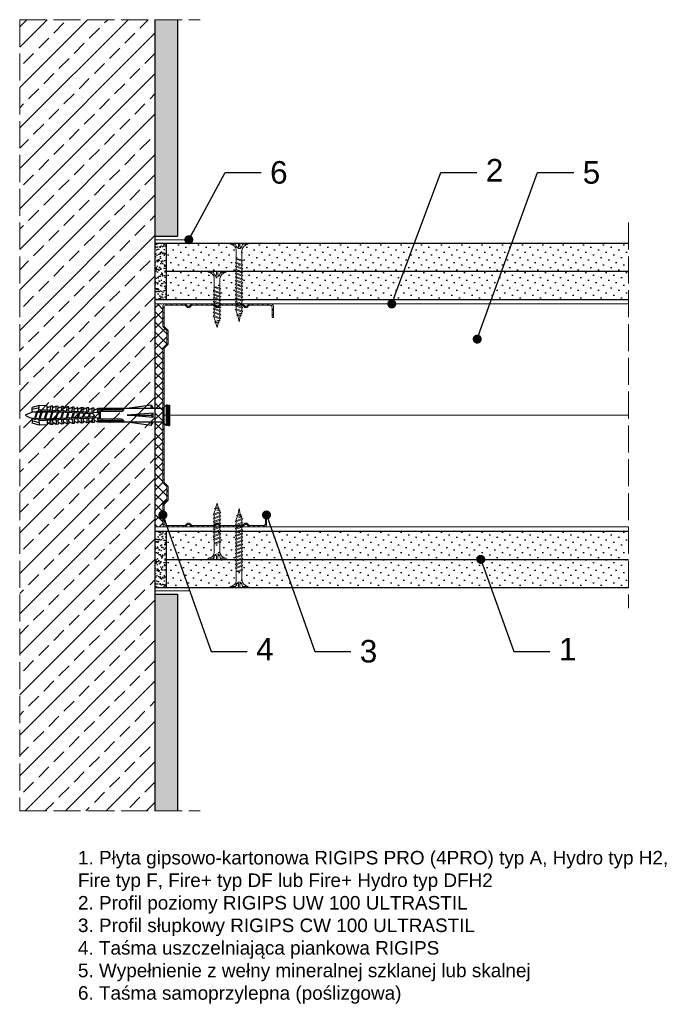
# Model space of a CAD drawing. Header units: millimetres. Extents: x 1525 to 2876, y 547 to 1600.
# Tile 3 of 5: x 2587 to 2876, y 550 to 987. Entities that reach past the tile are written whole.
import ezdxf
from ezdxf import colors
from ezdxf.entities.mleader import LeaderData, LeaderLine
from ezdxf.math import Vec2, Vec3

# ---------------------------------------------------------------- set-up
doc = ezdxf.new("R2010")
doc.units = ezdxf.units.MM
doc.linetypes.add('ACAD_ISO02W100', pattern=[15, 12, -3])
for name, color, linetype, lineweight in [('_ISOVER WELNA', 7, 'BATTING', 9), ('_RIGIPS AKCESORIA', 7, 'Continuous', 18), ('_RIGIPS G-K', 7, 'Continuous', 25), ('_RIGIPS PROFIL', 7, 'Continuous', 18), ('KRESKOWANIE', 7, 'Continuous', 9), ('OPISY', 7, 'Continuous', 9), ('PRZERYWANA', 7, 'ACAD_ISO02W100', 9)]:
    doc.layers.add(name, color=color, linetype=linetype, lineweight=lineweight)
doc.styles.get("Standard").update_dxf_attribs({"font": 'arial.ttf'})
doc.linetypes.add('BATTING', pattern='A,0.00254,-2.54,[134,ltypeshp.shx,S=2.54,R=0,X=-2.54,Y=0],-5.08,[134,ltypeshp.shx,S=2.54,R=180,X=2.54,Y=0],-2.54', length=10.16254)
pattern_1 = [(225, (361.4757, -227.8716), (1.122532, -3.367596), [0, -3.175])]
pattern_2 = [(225, (361.4757, -229.6716), (1.122532, -3.367596), [0, -3.175])]

# ---------------------------------------------------------------- blocks, each defined once
blk = doc.blocks.new('TN 25')
at = {"layer": '_RIGIPS AKCESORIA'}
for p, q in [((0, -0.84), (0, 7.16)), ((0, 7.16), (0.46, 7.16)), ((0.46, 4.78), (0, 4.78)), ((0.46, 7.16), (0.46, 4.78)), ((3.02, 4.46), (8.47, 4.46)), ((7.12, 4.46), (7.12, 3.18)), ((8.03, 2.01), (7.12, 4.46)), ((8.47, 4.46), (8.79, 5)), ((9.61, 1.51), (8.47, 4.46)), ((8.79, 5), (9.93, 2.01)), ((9, 4.46), (10.1, 4.46)), ((10.1, 4.46), (10.41, 5)), ((11.23, 1.51), (10.1, 4.46)), ((10.41, 5), (11.56, 2.01)), ((10.62, 4.46), (11.67, 4.46)), ((11.67, 4.46), (11.99, 5)), ((12.81, 1.51), (11.67, 4.46)), ((11.99, 5), (13.14, 2.01)), ((12.2, 4.46), (13.21, 4.46)), ((13.21, 4.46), (13.52, 5)), ((14.34, 1.51), (13.21, 4.46)), ((13.52, 5), (14.67, 2.01)), ((13.73, 4.46), (14.8, 4.46)), ((14.8, 4.46), (15.12, 5)), ((15.94, 1.51), (14.8, 4.46)), ((15.12, 5), (16.26, 2.01)), ((15.33, 4.46), (16.42, 4.46)), ((16.42, 4.46), (16.73, 5)), ((17.55, 1.51), (16.42, 4.46)), ((16.73, 5), (17.88, 2.01)), ((16.94, 4.46), (17.99, 4.46)), ((17.99, 4.46), (18.31, 5)), ((19.13, 1.51), (17.99, 4.46)), ((18.31, 5), (19.45, 2.01)), ((18.52, 4.46), (19.68, 4.46)), ((19.68, 4.46), (20, 5)), ((20.82, 1.51), (19.68, 4.46)), ((20, 5), (21.14, 2.01)), ((20.21, 4.46), (20.7, 4.46)), ((20.7, 4.46), (22.28, 3.98)), ((22.28, 3.98), (22.56, 4.37)), ((22.56, 4.37), (23.03, 2.71)), ((0, 3.5), (1.77, 3.5)), ((0, 2.83), (1.77, 2.83)), ((0.46, 1.64), (0, 1.64)), ((0.46, -0.84), (0.46, 1.64)), ((1.77, 3.5), (1.77, 4.2)), ((1.77, 2.83), (1.77, 2.18)), ((7.49, 2.01), (3.55, 2.01)), ((7.12, 3.18), (7.65, 1.53)), ((7.65, 1.53), (8.03, 2.01)), ((9.41, 2.01), (8.03, 2.01)), ((9.93, 2.01), (9.61, 1.51)), ((11.04, 2.01), (9.93, 2.01)), ((11.56, 2.01), (11.23, 1.51)), ((12.61, 2.01), (11.56, 2.01)), ((13.14, 2.01), (12.81, 1.51)), ((14.15, 2.01), (13.14, 2.01)), ((14.67, 2.01), (14.34, 1.51)), ((15.74, 2.01), (14.67, 2.01)), ((16.26, 2.01), (15.94, 1.51)), ((17.36, 2.01), (16.26, 2.01)), ((17.88, 2.01), (17.55, 1.51)), ((18.93, 2.01), (17.88, 2.01)), ((19.45, 2.01), (19.13, 1.51)), ((19.45, 2.01), (20.62, 2.01)), ((21.14, 2.01), (20.82, 1.51)), ((21.14, 2.01), (21.81, 2.12)), ((21.85, 1.83), (21.67, 3.28)), ((21.67, 3.28), (22.14, 2.4)), ((22.14, 2.4), (21.85, 1.83)), ((22.7, 2.36), (22.14, 2.4)), ((22.7, 2.36), (22.28, 3.98)), ((23.03, 2.71), (22.7, 2.36)), ((22.71, 3.85), (25, 3.24)), ((25, 3.24), (23.03, 2.71)), ((0, -0.84), (0.46, -0.84))]:
    blk.add_line(p, q, dxfattribs=at)
for centre, major_axis, ratio, start_param, end_param in [((3.09, 7.67), (0.17, 3.2), 0.826134, 1.773653, 3.180586), ((-0.04, 0.9), (0, 3.93), 0.848176, -0.720942, -0.151112), ((3.37, -1.57), (0.28, 3.57), 0.832181, 0.035984, 1.430787), ((-2.73, 15.91), (0, 14.76), 0.848176, 3.399396, 3.475072), ((0.59, 4.62), (0, 2.81), 0.848176, 3.475072, 3.862535), ((1.66, 3.18), (0, 0.895), 0.848176, -1.552777, -0.720942), ((1.66, 3.18), (0, 0.895), 0.848176, 3.862535, 4.730408)]:
    blk.add_ellipse(centre, major_axis=major_axis, ratio=ratio, start_param=start_param, end_param=end_param, dxfattribs=at)
blk = doc.blocks.new('CW 100 ULTRASTIL')
h = blk.add_hatch()
h.set_pattern_fill('ANSI31', color=256, scale=0.5, style=0)
h.paths.add_polyline_path([(179.46, 109.85, -0.198912), (179.6, 110.2), (181.11, 111.71, 0.198912), (181.26, 112.06), (181.26, 117.65, 0.198912), (181.11, 118), (179.6, 119.51, -0.198912), (179.46, 119.86), (179.46, 128.31, -0.414214), (180.26, 129.11), (188.58, 129.11, -0.198912), (188.93, 128.96), (189.64, 128.25, 0.198912), (189.99, 128.11), (190.58, 128.11, 0.198912), (190.93, 128.25), (191.64, 128.96, -0.198912), (191.99, 129.11), (201.28, 129.11, -0.198912), (201.63, 128.96), (202.34, 128.25, 0.198912), (202.69, 128.11), (203.28, 128.11, 0.198912), (203.63, 128.25), (204.34, 128.96, -0.198912), (204.69, 129.11), (213.98, 129.11, -0.198912), (214.33, 128.96), (215.04, 128.25, 0.198912), (215.39, 128.11), (215.98, 128.11, 0.198912), (216.33, 128.25), (217.04, 128.96, -0.198912), (217.39, 129.11), (226.56, 129.11, -0.414214), (227.36, 128.31), (227.36, 123.66), (227.91, 123.66), (227.91, 128.86, 0.414214), (227.11, 129.66), (217.39, 129.66, 0.198912), (217.04, 129.51), (216.33, 128.8, -0.198912), (215.98, 128.66), (215.39, 128.66, -0.198912), (215.04, 128.8), (214.33, 129.51, 0.198912), (213.98, 129.66), (204.69, 129.66, 0.198912), (204.34, 129.51), (203.63, 128.8, -0.198912), (203.28, 128.66), (202.69, 128.66, -0.198912), (202.34, 128.8), (201.63, 129.51, 0.198912), (201.28, 129.66), (191.99, 129.66, 0.198912), (191.64, 129.51), (190.93, 128.8, -0.198912), (190.58, 128.66), (189.99, 128.66, -0.198912), (189.64, 128.8), (188.93, 129.51, 0.198912), (188.58, 129.66), (179.71, 129.66, 0.414214), (178.91, 128.86), (178.91, 119.86, 0.198912), (179.05, 119.51), (180.56, 118, -0.198912), (180.71, 117.65), (180.71, 112.06, -0.198912), (180.56, 111.71), (179.05, 110.2, 0.198912), (178.91, 109.85), (178.91, 50.66, 0.198912), (179.05, 50.31), (180.56, 48.8, -0.198912), (180.71, 48.45), (180.71, 42.86, -0.198912), (180.56, 42.51), (179.05, 41, 0.198912), (178.91, 40.65), (178.91, 31.66, 0.414214), (179.71, 30.86), (188.58, 30.86, 0.198912), (188.93, 31), (189.64, 31.71, -0.198912), (189.99, 31.86), (190.58, 31.86, -0.198912), (190.93, 31.71), (191.64, 31, 0.198912), (191.99, 30.86), (201.28, 30.86, 0.198912), (201.63, 31), (202.34, 31.71, -0.198912), (202.69, 31.86), (203.28, 31.86, -0.198912), (203.63, 31.71), (204.34, 31, 0.198912), (204.69, 30.86), (213.98, 30.86, 0.198912), (214.33, 31), (215.04, 31.71, -0.198912), (215.39, 31.86), (215.98, 31.86, -0.198912), (216.33, 31.71), (217.04, 31, 0.198912), (217.39, 30.86), (224.11, 30.86, 0.414214), (224.91, 31.66), (224.91, 36.86), (224.36, 36.86), (224.36, 32.21, -0.414214), (223.56, 31.41), (217.39, 31.41, -0.198912), (217.04, 31.55), (216.33, 32.26, 0.198912), (215.98, 32.41), (215.39, 32.41, 0.198912), (215.04, 32.26), (214.33, 31.55, -0.198912), (213.98, 31.41), (204.69, 31.41, -0.198912), (204.34, 31.55), (203.63, 32.26, 0.198912), (203.28, 32.41), (202.69, 32.41, 0.198912), (202.34, 32.26), (201.63, 31.55, -0.198912), (201.28, 31.41), (191.99, 31.41, -0.198912), (191.64, 31.55), (190.93, 32.26, 0.198912), (190.58, 32.41), (189.99, 32.41, 0.198912), (189.64, 32.26), (188.93, 31.55, -0.198912), (188.58, 31.41), (180.26, 31.41, -0.414214), (179.46, 32.21), (179.46, 40.65, -0.198912), (179.6, 41), (181.11, 42.51, 0.198912), (181.26, 42.86), (181.26, 48.45, 0.198912), (181.11, 48.8), (179.6, 50.31, -0.198912), (179.46, 50.66)])
at = {"layer": '_RIGIPS PROFIL'}
for p, q in [((178.91, 128.86), (178.91, 119.86)), ((179.46, 128.31), (179.46, 119.86)), ((188.58, 129.66), (179.71, 129.66)), ((188.58, 129.11), (180.26, 129.11)), ((188.93, 129.51), (189.64, 128.8)), ((188.93, 128.96), (189.64, 128.25)), ((190.58, 128.66), (189.99, 128.66)), ((190.58, 128.11), (189.99, 128.11)), ((191.64, 129.51), (190.93, 128.8)), ((191.64, 128.96), (190.93, 128.25)), ((201.28, 129.66), (191.99, 129.66)), ((201.28, 129.11), (191.99, 129.11)), ((201.63, 129.51), (202.34, 128.8)), ((201.63, 128.96), (202.34, 128.25)), ((203.28, 128.66), (202.69, 128.66)), ((203.28, 128.11), (202.69, 128.11)), ((204.34, 129.51), (203.63, 128.8)), ((204.34, 128.96), (203.63, 128.25)), ((204.69, 129.66), (213.98, 129.66)), ((204.69, 129.11), (213.98, 129.11)), ((214.33, 129.51), (215.04, 128.8)), ((214.33, 128.96), (215.04, 128.25)), ((215.98, 128.66), (215.39, 128.66)), ((215.98, 128.11), (215.39, 128.11)), ((217.04, 129.51), (216.33, 128.8)), ((217.04, 128.96), (216.33, 128.25)), ((227.11, 129.66), (217.39, 129.66)), ((226.56, 129.11), (217.39, 129.11)), ((227.36, 123.66), (227.36, 128.31)), ((227.91, 123.66), (227.91, 128.86)), ((227.36, 123.66), (227.91, 123.66)), ((180.56, 118), (179.05, 119.51)), ((181.11, 118), (179.6, 119.51)), ((180.71, 117.65), (180.71, 112.06)), ((181.26, 117.65), (181.26, 112.06)), ((178.91, 109.85), (178.91, 50.66)), ((180.56, 111.71), (179.05, 110.2)), ((179.46, 109.85), (179.46, 50.66)), ((181.11, 111.71), (179.6, 110.2)), ((180.56, 48.8), (179.05, 50.31)), ((181.11, 48.8), (179.6, 50.31)), ((180.71, 42.86), (180.71, 48.45)), ((181.26, 42.86), (181.26, 48.45)), ((178.91, 31.66), (178.91, 40.65)), ((180.56, 42.51), (179.05, 41)), ((179.46, 32.21), (179.46, 40.65)), ((181.11, 42.51), (179.6, 41)), ((224.36, 36.86), (224.36, 32.21)), ((224.36, 36.86), (224.91, 36.86)), ((224.91, 36.86), (224.91, 31.66)), ((188.58, 30.86), (179.71, 30.86)), ((188.58, 31.41), (180.26, 31.41)), ((188.93, 31.55), (189.64, 32.26)), ((188.93, 31), (189.64, 31.71)), ((190.58, 32.41), (189.99, 32.41)), ((190.58, 31.86), (189.99, 31.86)), ((191.64, 31.55), (190.93, 32.26)), ((191.64, 31), (190.93, 31.71)), ((201.28, 31.41), (191.99, 31.41)), ((201.28, 30.86), (191.99, 30.86)), ((201.63, 31.55), (202.34, 32.26)), ((201.63, 31), (202.34, 31.71)), ((203.28, 32.41), (202.69, 32.41)), ((203.28, 31.86), (202.69, 31.86)), ((204.34, 31.55), (203.63, 32.26)), ((204.34, 31), (203.63, 31.71)), ((204.69, 31.41), (213.98, 31.41)), ((204.69, 30.86), (213.98, 30.86)), ((214.33, 31.55), (215.04, 32.26)), ((214.33, 31), (215.04, 31.71)), ((215.98, 32.41), (215.39, 32.41)), ((215.98, 31.86), (215.39, 31.86)), ((217.04, 31.55), (216.33, 32.26)), ((217.04, 31), (216.33, 31.71)), ((223.56, 31.41), (217.39, 31.41)), ((224.11, 30.86), (217.39, 30.86))]:
    blk.add_line(p, q, dxfattribs=at)
for centre, radius, start, end in [((179.71, 128.86), 0.8, 90, 180), ((180.26, 128.31), 0.8, 90, 180), ((188.58, 129.16), 0.5, 45, 90), ((188.58, 128.61), 0.5, 45, 90), ((189.99, 129.16), 0.5, 225, 270), ((189.99, 128.61), 0.5, 225, 270), ((190.58, 129.16), 0.5, 270, 315), ((190.58, 128.61), 0.5, 270, 315), ((191.99, 129.16), 0.5, 90, 135), ((191.99, 128.61), 0.5, 90, 135), ((201.28, 129.16), 0.5, 45, 90), ((201.28, 128.61), 0.5, 45, 90), ((202.69, 129.16), 0.5, 225, 270), ((202.69, 128.61), 0.5, 225, 270), ((203.28, 129.16), 0.5, 270, 315), ((203.28, 128.61), 0.5, 270, 315), ((204.69, 129.16), 0.5, 90, 135), ((204.69, 128.61), 0.5, 90, 135), ((213.98, 129.16), 0.5, 45, 90), ((213.98, 128.61), 0.5, 45, 90), ((215.39, 129.16), 0.5, 225, 270), ((215.39, 128.61), 0.5, 225, 270), ((215.98, 129.16), 0.5, 270, 315), ((215.98, 128.61), 0.5, 270, 315), ((217.39, 129.16), 0.5, 90, 135), ((217.39, 128.61), 0.5, 90, 135), ((226.56, 128.31), 0.8, 0, 90), ((227.11, 128.86), 0.8, 0, 90), ((179.41, 119.86), 0.5, 180, 225), ((179.96, 119.86), 0.5, 180, 225), ((180.21, 117.65), 0.5, 0, 45), ((180.76, 117.65), 0.5, 0, 45), ((179.41, 109.85), 0.5, 135, 180), ((179.96, 109.85), 0.5, 135, 180), ((180.21, 112.06), 0.5, 315, 0), ((180.76, 112.06), 0.5, 315, 0), ((179.41, 50.66), 0.5, 180, 225), ((179.96, 50.66), 0.5, 180, 225), ((180.21, 48.45), 0.5, 0, 45), ((180.76, 48.45), 0.5, 0, 45), ((179.41, 40.65), 0.5, 135, 180), ((179.96, 40.65), 0.5, 135, 180), ((180.21, 42.86), 0.5, 315, 0), ((180.76, 42.86), 0.5, 315, 0), ((179.71, 31.66), 0.8, 180, 270), ((180.26, 32.21), 0.8, 180, 270), ((188.58, 31.91), 0.5, 270, 315), ((188.58, 31.36), 0.5, 270, 315), ((189.99, 31.91), 0.5, 90, 135), ((189.99, 31.36), 0.5, 90, 135), ((190.58, 31.91), 0.5, 45, 90), ((190.58, 31.36), 0.5, 45, 90), ((191.99, 31.91), 0.5, 225, 270), ((191.99, 31.36), 0.5, 225, 270), ((201.28, 31.91), 0.5, 270, 315), ((201.28, 31.36), 0.5, 270, 315), ((202.69, 31.91), 0.5, 90, 135), ((202.69, 31.36), 0.5, 90, 135), ((203.28, 31.91), 0.5, 45, 90), ((203.28, 31.36), 0.5, 45, 90), ((204.69, 31.91), 0.5, 225, 270), ((204.69, 31.36), 0.5, 225, 270), ((213.98, 31.91), 0.5, 270, 315), ((213.98, 31.36), 0.5, 270, 315), ((215.39, 31.91), 0.5, 90, 135), ((215.39, 31.36), 0.5, 90, 135), ((215.98, 31.91), 0.5, 45, 90), ((215.98, 31.36), 0.5, 45, 90), ((217.39, 31.91), 0.5, 225, 270), ((217.39, 31.36), 0.5, 225, 270), ((223.56, 32.21), 0.8, 270, 0), ((224.11, 31.66), 0.8, 270, 0)]:
    blk.add_arc(centre, radius, start, end, dxfattribs=at)
blk = doc.blocks.new('TN 35')
at = {"layer": '_RIGIPS AKCESORIA'}
for p, q in [((0, -0.84), (0, 7.16)), ((0, 7.16), (0.46, 7.16)), ((0.46, 4.78), (0, 4.78)), ((0.46, 7.16), (0.46, 4.78)), ((3.02, 4.46), (8.47, 4.46)), ((7.12, 4.46), (7.12, 3.18)), ((8.03, 2.01), (7.12, 4.46)), ((8.47, 4.46), (8.79, 5)), ((9.61, 1.51), (8.47, 4.46)), ((8.79, 5), (9.93, 2.01)), ((9, 4.46), (10.1, 4.46)), ((10.1, 4.46), (10.41, 5)), ((11.23, 1.51), (10.1, 4.46)), ((10.41, 5), (11.56, 2.01)), ((10.62, 4.46), (11.67, 4.46)), ((11.67, 4.46), (11.99, 5)), ((12.81, 1.51), (11.67, 4.46)), ((11.99, 5), (13.14, 2.01)), ((12.2, 4.46), (13.21, 4.46)), ((13.21, 4.46), (13.52, 5)), ((14.34, 1.51), (13.21, 4.46)), ((13.52, 5), (14.67, 2.01)), ((13.73, 4.46), (14.8, 4.46)), ((14.8, 4.46), (15.12, 5)), ((15.94, 1.51), (14.8, 4.46)), ((15.12, 5), (16.26, 2.01)), ((15.33, 4.46), (16.42, 4.46)), ((16.42, 4.46), (16.73, 5)), ((17.55, 1.51), (16.42, 4.46)), ((16.73, 5), (17.88, 2.01)), ((16.94, 4.46), (17.99, 4.46)), ((17.99, 4.46), (18.31, 5)), ((19.13, 1.51), (17.99, 4.46)), ((18.31, 5), (19.45, 2.01)), ((18.52, 4.46), (19.57, 4.46)), ((19.57, 4.46), (19.88, 5)), ((20.7, 1.51), (19.57, 4.46)), ((19.88, 5), (21.03, 2.01)), ((20.09, 4.46), (21.14, 4.46)), ((21.14, 4.46), (21.46, 5)), ((22.28, 1.51), (21.14, 4.46)), ((21.46, 5), (22.6, 2.01)), ((21.67, 4.46), (22.72, 4.46)), ((22.72, 4.46), (23.03, 5)), ((23.85, 1.51), (22.72, 4.46)), ((23.03, 5), (24.18, 2.01)), ((23.24, 4.46), (24.29, 4.46)), ((24.29, 4.46), (24.61, 5)), ((25.43, 1.51), (24.29, 4.46)), ((24.61, 5), (25.75, 2.01)), ((24.81, 4.46), (25.87, 4.46)), ((25.87, 4.46), (26.18, 5)), ((27, 1.51), (25.87, 4.46)), ((26.18, 5), (27.33, 2.01)), ((26.39, 4.46), (27.44, 4.46)), ((27.44, 4.46), (27.76, 5)), ((28.58, 1.51), (27.44, 4.46)), ((27.76, 5), (28.9, 2.01)), ((27.96, 4.46), (29.13, 4.46)), ((29.13, 4.46), (29.45, 5)), ((30.27, 1.51), (29.13, 4.46)), ((29.45, 5), (30.59, 2.01)), ((29.65, 4.46), (30.15, 4.46)), ((30.15, 4.46), (31.73, 3.98)), ((31.73, 3.98), (32.01, 4.37)), ((32.01, 4.37), (32.48, 2.71)), ((0, 3.5), (1.77, 3.5)), ((0, 2.83), (1.77, 2.83)), ((0.46, 1.64), (0, 1.64)), ((0.46, -0.84), (0.46, 1.64)), ((1.77, 3.5), (1.77, 4.2)), ((1.77, 2.83), (1.77, 2.18)), ((7.49, 2.01), (3.55, 2.01)), ((7.12, 3.18), (7.65, 1.53)), ((7.65, 1.53), (8.03, 2.01)), ((9.41, 2.01), (8.03, 2.01)), ((9.93, 2.01), (9.61, 1.51)), ((11.04, 2.01), (9.93, 2.01)), ((11.56, 2.01), (11.23, 1.51)), ((12.61, 2.01), (11.56, 2.01)), ((13.14, 2.01), (12.81, 1.51)), ((14.15, 2.01), (13.14, 2.01)), ((14.67, 2.01), (14.34, 1.51)), ((15.74, 2.01), (14.67, 2.01)), ((16.26, 2.01), (15.94, 1.51)), ((17.36, 2.01), (16.26, 2.01)), ((17.88, 2.01), (17.55, 1.51)), ((18.93, 2.01), (17.84, 2.01)), ((19.45, 2.01), (19.13, 1.51)), ((20.51, 2.01), (19.41, 2.01)), ((21.03, 2.01), (20.7, 1.51)), ((22.08, 2.01), (20.99, 2.01)), ((22.6, 2.01), (22.28, 1.51)), ((23.66, 2.01), (22.56, 2.01)), ((24.18, 2.01), (23.85, 1.51)), ((25.23, 2.01), (24.14, 2.01)), ((25.75, 2.01), (25.43, 1.51)), ((26.81, 2.01), (25.71, 2.01)), ((27.33, 2.01), (27, 1.51)), ((28.38, 2.01), (27.33, 2.01)), ((28.9, 2.01), (28.58, 1.51)), ((28.9, 2.01), (30.07, 2.01)), ((30.59, 2.01), (30.27, 1.51)), ((30.59, 2.01), (31.26, 2.12)), ((31.3, 1.83), (31.12, 3.28)), ((31.12, 3.28), (31.59, 2.4)), ((31.59, 2.4), (31.3, 1.83)), ((32.15, 2.36), (31.59, 2.4)), ((32.15, 2.36), (31.73, 3.98)), ((32.48, 2.71), (32.15, 2.36)), ((32.16, 3.85), (35, 3.24)), ((35, 3.24), (32.48, 2.71)), ((0, -0.84), (0.46, -0.84))]:
    blk.add_line(p, q, dxfattribs=at)
for centre, major_axis, ratio, start_param, end_param in [((3.09, 7.67), (0.17, 3.2), 0.826134, 1.773653, 3.180586), ((-0.04, 0.9), (0, 3.93), 0.848176, -0.720942, -0.151112), ((3.37, -1.57), (0.28, 3.57), 0.832181, 0.035984, 1.430787), ((-2.73, 15.91), (0, 14.76), 0.848176, 3.399396, 3.475072), ((0.59, 4.62), (0, 2.81), 0.848176, 3.475072, 3.862535), ((1.66, 3.18), (0, 0.895), 0.848176, -1.552777, -0.720942), ((1.66, 3.18), (0, 0.895), 0.848176, 3.862535, 4.730408)]:
    blk.add_ellipse(centre, major_axis=major_axis, ratio=ratio, start_param=start_param, end_param=end_param, dxfattribs=at)
blk = doc.blocks.new('kolek rozprezny komplet 60')
for p, q in [((390.66, 217.01), (390.76, 218.91)), ((393.75, 218.75), (390.71, 217.96)), ((393.81, 219.85), (390.76, 218.91)), ((393.68, 217.35), (393.81, 219.85)), ((397.41, 219.66), (393.81, 219.85)), ((397.31, 217.76), (397.41, 219.66)), ((399, 219.58), (397.82, 218.98)), ((398.9, 217.68), (399, 219.58)), ((399.8, 219.54), (399, 219.58)), ((399.7, 217.64), (399.8, 219.54)), ((401.4, 219.45), (400.22, 218.85)), ((401.3, 217.56), (401.4, 219.45)), ((402.2, 219.41), (401.4, 219.45)), ((402.1, 217.51), (402.2, 219.41)), ((403.8, 219.33), (402.61, 218.72)), ((403.7, 217.43), (403.8, 219.33)), ((404.6, 219.29), (403.8, 219.33)), ((404.5, 217.39), (404.6, 219.29)), ((406.19, 219.2), (405.01, 218.6)), ((406.09, 217.3), (406.19, 219.2)), ((406.99, 219.16), (406.19, 219.2)), ((406.89, 217.26), (406.99, 219.16)), ((408.59, 219.08), (407.41, 218.47)), ((408.49, 217.18), (408.59, 219.08)), ((409.39, 219.03), (408.59, 219.08)), ((409.29, 217.14), (409.39, 219.03)), ((410.99, 218.95), (409.8, 218.35)), ((410.89, 217.05), (410.99, 218.95)), ((412.59, 218.87), (411.4, 218.26)), ((412.49, 216.97), (412.59, 218.87)), ((413.38, 218.82), (412.59, 218.87)), ((413.28, 216.93), (413.38, 218.82)), ((414.98, 218.74), (413.8, 218.14)), ((414.88, 216.84), (414.98, 218.74)), ((415.78, 218.7), (414.98, 218.74)), ((415.68, 216.8), (415.78, 218.7)), ((417.38, 218.62), (416.2, 218.01)), ((417.28, 216.72), (417.38, 218.62)), ((418.18, 218.57), (417.38, 218.62)), ((418.08, 216.68), (418.18, 218.57)), ((419.78, 218.49), (418.59, 217.89)), ((419.68, 216.59), (419.78, 218.49)), ((448.67, 218.45), (419.77, 218.45)), ((443.47, 219.95), (432.8, 218.45)), ((443.47, 218.45), (443.47, 219.95)), ((443.47, 219.95), (444.34, 218.45)), ((450.17, 219.95), (448.67, 218.45)), ((448.67, 218.45), (448.67, 212.45)), ((450.17, 219.95), (450.17, 210.95)), ((450.67, 219.95), (450.17, 219.95)), ((450.67, 219.95), (450.67, 210.95)), ((450.67, 219.35), (451.17, 219.95)), ((451.17, 219.95), (451.67, 219.95)), ((451.17, 219.95), (451.17, 210.95)), ((451.67, 219.95), (451.67, 210.95)), ((393.15, 216.88), (390.66, 217.01)), ((391.67, 216.95), (392.67, 216.95)), ((392.67, 216.95), (391.67, 213.95)), ((392.67, 216.95), (392.07, 213.95)), ((393.07, 216.95), (392.07, 213.95)), ((392.67, 216.95), (393.04, 217.45)), ((393.07, 216.95), (393.04, 217.45)), ((393.07, 216.95), (394.67, 216.95)), ((394.67, 216.95), (393.67, 213.95)), ((417.38, 216.11), (393.68, 217.35)), ((417.38, 214.79), (393.68, 213.55)), ((420.47, 216.55), (393.71, 217.95)), ((420.47, 214.35), (393.71, 212.95)), ((394.67, 216.95), (394.07, 213.95)), ((395.07, 216.95), (394.07, 213.95)), ((394.67, 216.95), (394.92, 217.29)), ((395.07, 216.95), (395.05, 217.28)), ((395.07, 216.95), (397.07, 216.95)), ((397.07, 216.95), (396.07, 213.95)), ((397.07, 216.95), (396.47, 213.95)), ((397.47, 216.95), (396.47, 213.95)), ((397.07, 216.95), (397.23, 217.17)), ((397.47, 216.95), (397.46, 217.16)), ((397.47, 216.95), (399.47, 216.95)), ((397.67, 217.14), (397.71, 217.74)), ((398.47, 217.1), (398.5, 217.7)), ((399.47, 216.95), (398.47, 213.95)), ((399.47, 216.95), (398.87, 213.95)), ((399.87, 216.95), (398.87, 213.95)), ((399.47, 216.95), (399.55, 217.05)), ((399.87, 216.95), (399.87, 217.03)), ((399.87, 216.95), (401.38, 216.95)), ((400.07, 217.02), (400.1, 217.62)), ((400.87, 216.98), (400.9, 217.58)), ((401.87, 216.92), (400.87, 213.95)), ((401.87, 216.92), (401.27, 213.95)), ((402.26, 216.9), (401.27, 213.95)), ((402.47, 216.89), (402.5, 217.49)), ((403.27, 216.85), (403.3, 217.45)), ((403.27, 214.05), (403.3, 213.45)), ((404.22, 216.8), (403.31, 214.05)), ((404.24, 216.8), (403.7, 214.07)), ((404.62, 216.78), (403.72, 214.07)), ((404.86, 216.77), (404.9, 217.37)), ((404.86, 214.13), (404.9, 213.53)), ((405.66, 216.73), (405.69, 217.32)), ((405.66, 214.17), (405.69, 213.58)), ((406.58, 216.68), (405.75, 214.18)), ((406.62, 216.68), (406.12, 214.2)), ((406.98, 216.66), (406.16, 214.2)), ((407.26, 216.64), (407.29, 217.24)), ((407.26, 214.26), (407.29, 213.66)), ((408.06, 216.6), (408.09, 217.2)), ((408.06, 214.3), (408.09, 213.7)), ((408.94, 216.55), (408.19, 214.31)), ((408.99, 216.55), (408.55, 214.33)), ((409.34, 216.53), (408.6, 214.33)), ((409.66, 216.52), (409.69, 217.12)), ((409.66, 214.38), (409.69, 213.79)), ((410.46, 216.47), (410.49, 217.07)), ((410.46, 214.43), (410.49, 213.83)), ((411.3, 216.43), (410.64, 214.44)), ((411.37, 216.43), (410.98, 214.45)), ((411.69, 216.41), (411.04, 214.46)), ((412.05, 216.39), (412.09, 216.99)), ((412.05, 214.51), (412.09, 213.91)), ((412.85, 216.35), (412.89, 216.95)), ((412.85, 214.55), (412.89, 213.95)), ((413.66, 216.31), (413.08, 214.56)), ((413.75, 216.3), (413.4, 214.58)), ((414.05, 216.29), (413.49, 214.58)), ((414.45, 216.27), (414.48, 216.86)), ((414.45, 214.64), (414.48, 214.04)), ((414.88, 214.06), (414.98, 212.16)), ((415.25, 216.22), (415.28, 216.82)), ((415.25, 214.68), (415.28, 214.08)), ((416.02, 216.18), (415.52, 214.69)), ((415.68, 214.1), (415.78, 212.2)), ((416.12, 216.18), (415.83, 214.71)), ((416.41, 216.16), (415.93, 214.71)), ((417.28, 214.18), (417.38, 212.29)), ((418.22, 215.58), (418.01, 214.95)), ((418.08, 214.22), (418.18, 212.33)), ((419.68, 214.31), (419.78, 212.41)), ((430.17, 217.15), (419.71, 217.15)), ((431.37, 217.95), (419.75, 217.95)), ((420.47, 217.15), (420.47, 213.75)), ((420.67, 217.15), (420.67, 213.75)), ((420.87, 217.15), (420.87, 213.75)), ((444.34, 216.37), (432.8, 215.45)), ((432.8, 215.45), (443.47, 215.45)), ((444.34, 214.53), (432.8, 215.45)), ((444.34, 216.37), (443.47, 215.45)), ((444.34, 214.53), (443.47, 215.45)), ((444.34, 214.53), (444.34, 216.37)), ((448.67, 216.95), (448.67, 213.95)), ((393.15, 214.02), (390.66, 213.89)), ((390.66, 213.89), (390.76, 211.99)), ((393.75, 212.15), (390.71, 212.94)), ((393.81, 211.05), (390.76, 211.99)), ((391.67, 213.95), (391.71, 213.45)), ((391.71, 213.45), (392.07, 213.95)), ((392.07, 213.95), (393.67, 213.95)), ((393.67, 213.95), (393.7, 213.55)), ((393.68, 213.55), (393.81, 211.05)), ((393.78, 213.55), (394.07, 213.95)), ((397.41, 211.24), (393.81, 211.05)), ((394.07, 213.95), (396.07, 213.95)), ((396.07, 213.95), (396.09, 213.67)), ((396.28, 213.68), (396.47, 213.95)), ((396.47, 213.95), (398.47, 213.95)), ((397.31, 213.14), (397.41, 211.24)), ((397.67, 213.76), (397.71, 213.16)), ((399, 211.32), (397.82, 211.93)), ((398.47, 213.95), (398.48, 213.8)), ((398.47, 213.8), (398.5, 213.2)), ((398.77, 213.81), (398.87, 213.95)), ((398.87, 213.95), (400.87, 213.95)), ((398.9, 213.22), (399, 211.32)), ((399.8, 211.36), (399, 211.32)), ((399.7, 213.26), (399.8, 211.36)), ((400.07, 213.88), (400.1, 213.28)), ((401.4, 211.45), (400.22, 212.05)), ((400.87, 213.95), (400.88, 213.92)), ((400.87, 213.92), (400.9, 213.32)), ((401.27, 213.95), (401.38, 213.95)), ((401.27, 213.94), (401.27, 213.95)), ((401.3, 213.35), (401.4, 211.45)), ((402.2, 211.49), (401.4, 211.45)), ((402.1, 213.39), (402.2, 211.49)), ((402.47, 214.01), (402.5, 213.41)), ((403.8, 211.57), (402.61, 212.18)), ((403.7, 213.47), (403.8, 211.57)), ((404.6, 211.62), (403.8, 211.57)), ((404.5, 213.51), (404.6, 211.62)), ((406.19, 211.7), (405.01, 212.3)), ((406.09, 213.6), (406.19, 211.7)), ((406.99, 211.74), (406.19, 211.7)), ((406.89, 213.64), (406.99, 211.74)), ((408.59, 211.82), (407.41, 212.43)), ((408.49, 213.72), (408.59, 211.82)), ((409.39, 211.87), (408.59, 211.82)), ((409.29, 213.76), (409.39, 211.87)), ((410.99, 211.95), (409.8, 212.55)), ((410.89, 213.85), (410.99, 211.95)), ((412.59, 212.03), (411.4, 212.64)), ((412.49, 213.93), (412.59, 212.03)), ((413.38, 212.08), (412.59, 212.03)), ((413.28, 213.97), (413.38, 212.08)), ((414.98, 212.16), (413.8, 212.76)), ((415.78, 212.2), (414.98, 212.16)), ((417.38, 212.29), (416.2, 212.89)), ((418.18, 212.33), (417.38, 212.29)), ((419.78, 212.41), (418.59, 213.01)), ((430.17, 213.75), (419.71, 213.75)), ((431.37, 212.95), (419.75, 212.95)), ((448.67, 212.45), (419.77, 212.45)), ((443.47, 210.95), (432.8, 212.45)), ((443.47, 212.45), (443.47, 210.95)), ((443.47, 210.95), (444.34, 212.45)), ((450.17, 210.95), (448.67, 212.45)), ((450.67, 210.95), (450.17, 210.95)), ((450.67, 211.55), (451.17, 210.95)), ((451.17, 210.95), (451.67, 210.95))]:
    blk.add_line(p, q)
for centre, radius, start, end in [((397.68, 219.24), 0.3, 177, 297), ((400.08, 219.12), 0.3, 177, 297), ((402.48, 218.99), 0.3, 177, 297), ((404.87, 218.87), 0.3, 177, 297), ((407.27, 218.74), 0.3, 177, 297), ((409.67, 218.61), 0.3, 177, 297), ((411.27, 218.53), 0.3, 177, 297), ((413.66, 218.41), 0.3, 177, 297), ((430.17, 218.45), 1.3, 270, 0), ((393.41, 206.24), 10.85, 99.2038, 121.9083), ((393.41, 224.66), 10.85, 238.0917, 260.7962), ((393.65, 216.85), 0.5, 87, 177), ((416.06, 218.28), 0.3, 177, 297), ((417.55, 215.45), 0.682, 255.8604, 104.1386), ((418.46, 218.15), 0.3, 177, 297), ((422.67, 216.95), 1, 90, 168.463), ((393.65, 214.05), 0.5, 183, 273), ((397.68, 211.66), 0.3, 63, 183), ((400.08, 211.78), 0.3, 63, 183), ((402.48, 211.91), 0.3, 63, 183), ((404.87, 212.03), 0.3, 63, 183), ((407.27, 212.16), 0.3, 63, 183), ((409.67, 212.29), 0.3, 63, 183), ((411.27, 212.37), 0.3, 63, 183), ((413.66, 212.5), 0.3, 63, 183), ((416.06, 212.62), 0.3, 63, 183), ((418.46, 212.75), 0.3, 63, 183), ((422.67, 213.95), 1, 191.537, 270), ((430.17, 212.45), 1.3, 0, 90)]:
    blk.add_arc(centre, radius, start, end)
blk = doc.blocks.new('_Dot')
at = {"color": 0, "linetype": 'ByBlock', "lineweight": -2}
blk.add_line((-0.5, 0), (-1, 0), dxfattribs=at)
at = {"color": 0, "linetype": 'ByBlock', "const_width": 0.5}
blk.add_lwpolyline([(-0.25, 0, 1), (0.25, 0, 1)], format="xyb", close=True, dxfattribs=at)

msp = doc.modelspace()

# ---------------------------------------------------------------- hatches: boundary and pattern name
at = {"layer": '_RIGIPS AKCESORIA'}
h = msp.add_hatch(dxfattribs=at)
h.set_pattern_fill('ANSI37', color=256, style=0)
h.set_pattern_definition([(45, (351.4757, -228.7716), (-2.245064, 2.245064), []), (135, (351.4757, -228.7716), (-2.245064, -2.245064), [])])
h.paths.add_polyline_path([(2650.18, 840.71, -0.198912), (2650.33, 841.06), (2651.83, 842.57, 0.198912), (2651.98, 842.92), (2651.98, 848.51, 0.198912), (2651.83, 848.86), (2650.33, 850.37, -0.198912), (2650.18, 850.72), (2650.18, 859.71, -0.414214), (2650.98, 860.51), (2646.68, 860.51), (2646.68, 761.71), (2650.98, 761.71, -0.414214), (2650.18, 762.51), (2650.18, 771.51, -0.198912), (2650.33, 771.86), (2651.83, 773.37, 0.198912), (2651.98, 773.72), (2651.98, 779.31, 0.198912), (2651.83, 779.66), (2650.33, 781.17, -0.198912), (2650.18, 781.52)])
at = {"layer": '_RIGIPS G-K'}
h = msp.add_hatch(dxfattribs=at)
h.set_pattern_fill('AR-SAND', color=256, scale=0.05, style=0)
h.set_pattern_definition([(37.5, (632.1423, -227.8716), (-0.0800016, 2.4470662), [0, -1.9304, 0, -2.159, 0, -2.06375]), (7.5, (632.1423, -227.8716), (2.2476164, 3.5841255), [0, -1.0414, 0, -1.7399, 0, -0.66675]), (327.5, (630.5802, -227.8716), (3.9549619, 0.007186), [0, -0.635, 0, -2.286, 0, -2.9845]), (317.5, (630.5802, -227.8716), (3.8177823, 1.1146466), [0, -0.3175, 0, -1.4986, 0, -1.7145])])
h.paths.add_polyline_path([(2651.68, 887.51), (2646.68, 887.51), (2646.68, 862.51), (2651.68, 862.51)])
h = msp.add_hatch(dxfattribs=at)
h.set_pattern_fill('DOTS', color=256, scale=2, angle=225, style=0)
h.set_pattern_definition(pattern_1)
h.paths.add_polyline_path([(2856.68, 887.51), (2651.68, 887.51), (2651.68, 875.01), (2856.68, 875.01)])
h = msp.add_hatch(dxfattribs=at)
h.set_pattern_fill('DOTS', color=256, scale=2, angle=225, style=0)
h.set_pattern_definition(pattern_1)
h.paths.add_polyline_path([(2856.68, 875.01), (2651.68, 875.01), (2651.68, 862.51), (2856.68, 862.51)])
h = msp.add_hatch(dxfattribs=at)
h.set_pattern_fill('AR-SAND', color=256, scale=0.05, style=0)
h.set_pattern_definition([(322.5, (632.1423, 1850.096), (-0.0800016, -2.4470662), [0, -1.9304, 0, -2.159, 0, -2.06375]), (352.5, (632.1423, 1850.096), (2.2476164, -3.5841255), [0, -1.0414, 0, -1.7399, 0, -0.66675]), (32.5, (630.5802, 1850.096), (3.9549619, -0.007186), [0, -0.635, 0, -2.286, 0, -2.9845]), (42.5, (630.5802, 1850.096), (3.8177823, -1.1146466), [0, -0.3175, 0, -1.4986, 0, -1.7145])])
h.paths.add_polyline_path([(2651.68, 734.71), (2646.68, 734.71), (2646.68, 759.71), (2651.68, 759.71)])
h = msp.add_hatch(dxfattribs=at)
h.set_pattern_fill('DOTS', color=256, scale=2, angle=225, style=0)
h.set_pattern_definition(pattern_2)
h.paths.add_polyline_path([(2856.68, 759.71), (2651.68, 759.71), (2651.68, 747.21), (2856.68, 747.21)])
h = msp.add_hatch(dxfattribs=at)
h.set_pattern_fill('DOTS', color=256, scale=2, angle=225, style=0)
h.set_pattern_definition(pattern_2)
h.paths.add_polyline_path([(2856.68, 747.21), (2651.68, 747.21), (2651.68, 734.71), (2856.68, 734.71)])
at = {"layer": 'KRESKOWANIE'}
h = msp.add_hatch(dxfattribs=at)
h.set_pattern_fill('ANSI33', color=256, scale=2, angle=180, style=0)
h.set_pattern_definition([(225, (711.476, -613.339), (8.980256, -8.980256), []), (225, (702.495, -613.339), (8.980256, -8.980256), [6.35, -3.175])])
h.paths.add_polyline_path([(2646.68, 986.61), (2586.68, 986.61), (2586.68, 635.61), (2646.68, 635.61)])
h = msp.add_hatch(dxfattribs=at)
h.set_pattern_fill('AR-SAND', color=256, scale=0.1, style=0)
h.set_pattern_definition([(37.5, (361.4757, -228.7716), (-0.160003, 4.8941324), [0, -3.8608, 0, -4.318, 0, -4.1275]), (7.5, (361.4757, -228.7716), (4.495233, 7.168251), [0, -2.0828, 0, -3.4798, 0, -1.3335]), (327.5, (358.3515, -228.7716), (7.909924, 0.014372), [0, -1.27, 0, -4.572, 0, -5.969]), (317.5, (358.3515, -228.7716), (7.635565, 2.229293), [0, -0.635, 0, -2.9972, 0, -3.429])])
h.paths.add_polyline_path([(2646.68, 890.51), (2656.68, 890.51), (2656.68, 986.61), (2646.68, 986.61)])
h.paths.add_polyline_path([(2656.68, 731.71), (2646.68, 731.71), (2646.68, 635.61), (2656.68, 635.61)])

# ---------------------------------------------------------------- linework, layer by layer
for p, q in [((2646.68, 986.61), (2646.68, 635.61)), ((2656.68, 986.61), (2656.68, 890.51)), ((2646.68, 890.51), (2656.68, 890.51)), ((2646.68, 731.71), (2656.68, 731.71)), ((2656.68, 731.71), (2656.68, 635.61))]:
    msp.add_line(p, q)
at = {"layer": '_ISOVER WELNA', "ltscale": 4.8}
msp.add_line((2856.68, 811.11), (2650.73, 811.11), dxfattribs=at)
at = {"layer": '_RIGIPS AKCESORIA'}
for p, q in [((2646.68, 889.01), (2661.68, 889.01)), ((2646.68, 733.21), (2661.68, 733.21))]:
    msp.add_line(p, q, dxfattribs=at)
at = {"layer": '_RIGIPS G-K'}
for p, q in [((2646.68, 887.51), (2856.68, 887.51)), ((2651.68, 887.51), (2651.68, 862.51)), ((2651.68, 875.01), (2856.68, 875.01)), ((2646.68, 862.51), (2856.68, 862.51)), ((2646.68, 759.71), (2856.68, 759.71)), ((2651.68, 759.71), (2651.68, 734.71)), ((2651.68, 747.21), (2856.68, 747.21)), ((2646.68, 734.71), (2856.68, 734.71))]:
    msp.add_line(p, q, dxfattribs=at)
at = {"layer": '_RIGIPS PROFIL'}
for p, q in [((2646.68, 860.51), (2856.68, 860.51)), ((2646.68, 761.71), (2856.68, 761.71))]:
    msp.add_line(p, q, dxfattribs=at)
at = {"layer": 'PRZERYWANA'}
for p, q in [((2586.68, 986.61), (2666.68, 986.61)), ((2586.68, 986.61), (2586.68, 635.61)), ((2586.68, 986.61), (2666.68, 986.61)), ((2856.68, 896.61), (2856.68, 725.61)), ((2586.68, 635.61), (2666.68, 635.61))]:
    msp.add_line(p, q, dxfattribs=at)

# ---------------------------------------------------------------- block references
msp.add_blockref('kolek rozprezny komplet 60', (2201.5, 595.66))
at = {"layer": '_RIGIPS AKCESORIA', "xscale": -1, "rotation": 90}
for name, p in [('TN 35', (2687.2, 887.51)), ('TN 25', (2677.42, 875.01))]:
    msp.add_blockref(name, p, dxfattribs=at)
at = {"layer": '_RIGIPS AKCESORIA', "rotation": 90}
for name, p in [('TN 25', (2677.42, 747.21)), ('TN 35', (2687.2, 734.71))]:
    msp.add_blockref(name, p, dxfattribs=at)
at = {"layer": '_RIGIPS PROFIL'}
msp.add_blockref('CW 100 ULTRASTIL', (2471.27, 730.85), dxfattribs=at)

# ---------------------------------------------------------------- texts
at = {"insert": (2612.51, 617.88), "char_height": 6, "width": 269.5964, "attachment_point": 1}
msp.add_mtext('1. Płyta gipsowo-kartonowa RIGIPS PRO (4PRO) typ A, Hydro typ H2, Fire typ F, Fire+ typ DF lub Fire+ Hydro typ DFH2\\P2. Profil poziomy RIGIPS UW 100 ULTRASTIL\\P3. Profil słupkowy RIGIPS CW 100 ULTRASTIL\\P4. Taśma uszczelniająca piankowa RIGIPS\\P5. Wypełnienie z wełny mineralnej szklanej lub skalnej\\P6. Taśma samoprzylepna (poślizgowa)', dxfattribs=at)

# ---------------------------------------------------------------- leaders
at = {"layer": 'OPISY'}
ml = msp.add_multileader_mtext('Standard', dxfattribs=at)
ml.set_content('6', color=256)
ml.set_leader_properties()
ml.set_arrow_properties(name='DOT')
ml.build(insert=Vec2(0, 0))
ctx = ml.context
ctx.base_point, ctx.char_height, ctx.landing_gap_size, ctx.plane_origin = Vec3(2693.73, 918.8), 10, 4, Vec3(2501.14, 1062.45)
notes = []
notes.append((ctx, [(0, (1, 1, 0), (2677.73, 918.8), (1, 0), 16, [(0, [(2661.68, 889.01)], 0, [])])]))
ctx.mtext.insert, ctx.mtext.flow_direction = Vec3(2697.73, 923.88), 5
ml = msp.add_multileader_mtext('Standard', dxfattribs=at)
ml.set_content('2', color=256)
ml.set_leader_properties()
ml.set_arrow_properties(name='DOT')
ml.build(insert=Vec2(0, 0))
ctx = ml.context
ctx.base_point, ctx.char_height, ctx.landing_gap_size, ctx.plane_origin = Vec3(2789.39, 918.8), 10, 4, Vec3(2596.8, 1062.45)
notes.append((ctx, [(0, (1, 1, 0), (2773.39, 918.8), (1, 0), 16, [(0, [(2751.68, 860.51)], 0, [])])]))
ctx.mtext.insert, ctx.mtext.flow_direction = Vec3(2793.39, 924.8), 5
ml = msp.add_multileader_mtext('Standard', dxfattribs=at)
ml.set_content('5', color=256)
ml.set_leader_properties()
ml.set_arrow_properties(name='DOT')
ml.build(insert=Vec2(0, 0))
ctx = ml.context
ctx.base_point, ctx.char_height, ctx.landing_gap_size, ctx.plane_origin = Vec3(2832.36, 918.8), 10, 4, Vec3(2639.78, 1062.45)
notes.append((ctx, [(0, (1, 1, 0), (2816.36, 918.8), (1, 0), 16, [(0, [(2789.58, 844.91)], 0, [])])]))
ctx.mtext.insert, ctx.mtext.flow_direction = Vec3(2836.36, 923.88), 5
ml = msp.add_multileader_mtext('Standard', dxfattribs=at)
ml.set_content('4', color=256)
ml.set_leader_properties()
ml.set_arrow_properties(name='DOT')
ml.build(insert=Vec2(0, 0))
ctx = ml.context
ctx.base_point, ctx.char_height, ctx.landing_gap_size, ctx.plane_origin = Vec3(2687.53, 706.39), 10, 4, Vec3(2494.94, 562.73)
notes.append((ctx, [(0, (1, 1, 0), (2671.53, 706.39), (1, 0), 16, [(0, [(2650.18, 766.89)], 0, [])])]))
ctx.mtext.insert, ctx.mtext.flow_direction = Vec3(2691.53, 712.39), 5
ml = msp.add_multileader_mtext('Standard', dxfattribs=at)
ml.set_content('3', color=256)
ml.set_leader_properties()
ml.set_arrow_properties(name='DOT')
ml.build(insert=Vec2(0, 0))
ctx = ml.context
ctx.base_point, ctx.char_height, ctx.landing_gap_size, ctx.plane_origin = Vec3(2733.49, 706.39), 10, 4, Vec3(2540.9, 562.73)
notes.append((ctx, [(0, (1, 1, 0), (2717.49, 706.39), (1, 0), 16, [(0, [(2696.13, 766.89)], 0, [])])]))
ctx.mtext.insert, ctx.mtext.flow_direction = Vec3(2737.49, 711.47), 5
ml = msp.add_multileader_mtext('Standard', dxfattribs=at)
ml.set_content('1', color=256)
ml.set_leader_properties()
ml.set_arrow_properties(name='DOT')
ml.build(insert=Vec2(0, 0))
ctx = ml.context
ctx.base_point, ctx.char_height, ctx.landing_gap_size, ctx.plane_origin = Vec3(2821.79, 706.39), 10, 4, Vec3(2629.2, 562.73)
notes.append((ctx, [(0, (1, 1, 0), (2805.79, 706.39), (1, 0), 16, [(0, [(2791.16, 747.21)], 0, [])])]))
ctx.mtext.insert, ctx.mtext.flow_direction = Vec3(2825.79, 712.39), 5
for ctx, leaders in notes:
    for number, flags, end, landing, length, lines in leaders:
        leader = LeaderData()
        leader.index, (leader.has_last_leader_line, leader.has_dogleg_vector, leader.attachment_direction) = number, flags
        leader.last_leader_point, leader.dogleg_vector, leader.dogleg_length = Vec3(end), Vec3(landing), length
        for number, points, colour, breaks in lines:
            line = LeaderLine()
            line.index, line.vertices, line.color, line.breaks = number, Vec3.list(points), colors.encode_raw_color(colour), breaks
            leader.lines.append(line)
        ctx.leaders.append(leader)

doc.saveas('drawing.dxf')
